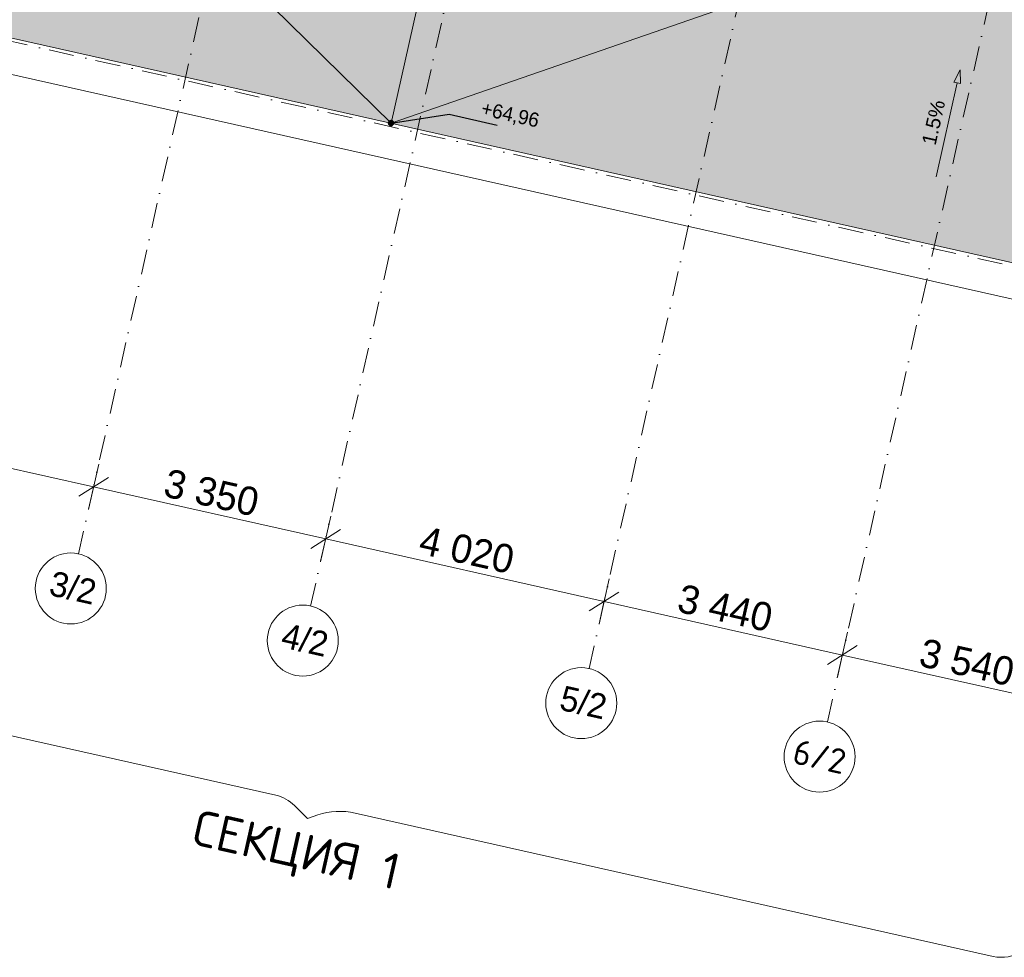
# Model space of a CAD drawing. Header units: millimetres. Extents: x -6990773 to -6682839, y 6117771 to 6220266.
# Tile 3 of 154: x -6953249 to -6939380, y 6122890 to 6136097. Entities that reach past the tile are written whole.
import ezdxf
from ezdxf.enums import TextEntityAlignment as Align

# ---------------------------------------------------------------- set-up
doc = ezdxf.new("R2010")
doc.units = ezdxf.units.MM
doc.header["$MEASUREMENT"] = 0
doc.linetypes.add('Штрихпунктирная', pattern=[670.277762, 352.777767, -176.388884, 0, -141.111112])
for name, color, linetype, lineweight in [('0_Ном._пера__1', 7, 'Continuous', 0), ('0_Ном._пера__120', 7, 'Continuous', 0), ('HELP_размеры_Ном._пера__120', 7, 'Continuous', 0), ('АР-Разуклонка кровли_Ном._пера__120', 7, 'Continuous', 0), ('АР-Разуклонка кровли_Ном._пера__41', 7, 'Continuous', 20), ('АР-Чертеж-Оси_Осевые размеры.АР_Ном._пера__1', 7, 'Continuous', 0), ('АР-Чертеж-Оси_Осевые размеры.АР_Ном._пера__120', 7, 'Continuous', 0), ('Кровля_Ном._пера__1', 7, 'Continuous', 0), ('Кровля_Ном._пера__101', 252, 'Continuous', 0), ('Кровля_Ном._пера__120', 7, 'Continuous', 0)]:
    doc.layers.add(name, color=color, linetype=linetype, lineweight=lineweight)
for name, color, linetype in [('АР-Разуклонка кровли', 7, 'Continuous'), ('АР-Чертеж-Оси_Осевые размеры.АР', 7, 'Continuous'), ('Кровля', 7, 'Continuous')]:
    doc.layers.add(name, color=color, linetype=linetype)
doc.styles.add('РЎР“Р•РќР•Р\xa0Р\x98Р\xa0_РЎРўР\x98Р›Р¬_3', font='arial.ttf')
doc.styles.add('РЎР“Р•РќР•Р\xa0Р\x98Р\xa0_РЎРўР\x98Р›Р¬_4', font='GOTHIC.TTF')
doc.styles.add('РЎР“Р•РќР•Р\xa0Р\x98Р\xa0_РЎРўР\x98Р›Р¬_5', font='isocpeur.ttf')
doc.dimstyles.new('СГЕНЕРИР_СТИЛЬ__2', dxfattribs={"dimtxt": 400, "dimasz": 332.5, "dimexe": 0.18, "dimexo": 0.0625, "dimgap": 0, "dimtad": 1, "dimdec": 0, "dimzin": 0, "dimdsep": 46, "dimtxsty": 'РЎР“Р•РќР•Р\xa0Р\x98Р\xa0_РЎРўР\x98Р›Р¬_4', "dimblk": 'ARROWHEAD_6', "dimblk1": 'ARROWHEAD_6', "dimblk2": 'ARROWHEAD_6', "dimcen": 0.09, "dimse1": 1, "dimse2": 1, "dimclrd": 7, "dimclre": 7, "dimclrt": 7, "dimazin": 0, "dimtfac": 1, "dimtdec": 4, "dimtmove": 0, "dimatfit": 3, "dimfxl": 1, "dimtolj": 1, "dimtzin": 0, "dimarcsym": 0})
doc.dimstyles.new('СГЕНЕРИР_СТИЛЬ__7', dxfattribs={"dimtxt": 0.18, "dimasz": 182.4, "dimexe": 0.18, "dimexo": 0.0625, "dimgap": 0, "dimtad": 0, "dimtih": 1, "dimtoh": 1, "dimdec": 4, "dimzin": 0, "dimdsep": 46, "dimcen": 0.09, "dimadec": 0, "dimazin": 0, "dimtfac": 1, "dimtdec": 4, "dimtmove": 0, "dimatfit": 3, "dimldrblk": 'ARROWHEAD_11', "dimfxl": 1, "dimtolj": 1, "dimtzin": 0, "dimarcsym": 0})

# ---------------------------------------------------------------- blocks, each defined once
blk = doc.blocks.new('Стена_91_1', base_point=(-6937251, 6132223))
at = {"layer": 'Кровля_Ном._пера__1', "color": 7, "linetype": 'Continuous', "lineweight": 0, "flags": 128}
for points in [[(-6937251, 6132223), (-6958297, 6136950)], [(-6958407, 6136462), (-6937361, 6131735)], [(-6937361, 6131735), (-6937251, 6132223)]]:
    blk.add_lwpolyline(points, dxfattribs=at)
blk = doc.blocks.new('Стандартный Маркер Сетки[56]_1', base_point=(-6940228, 6149223))
at = {"layer": 'АР-Чертеж-Оси_Осевые размеры.АР_Ном._пера__120', "color": 7, "linetype": 'Штрихпунктирная', "lineweight": 0}
for p, q in [((-6940447, 6148248), (-6945010, 6127933)), ((-6945010, 6127933), (-6945229, 6126958))]:
    blk.add_line(p, q, dxfattribs=at)
at = {"layer": 'АР-Чертеж-Оси_Осевые размеры.АР_Ном._пера__120', "color": 7, "linetype": 'Continuous', "lineweight": 0}
blk.add_circle((-6945339, 6126470), 500, dxfattribs=at)
at = {"layer": 'АР-Чертеж-Оси_Осевые размеры.АР_Ном._пера__120', "color": 7, "linetype": 'Штрихпунктирная', "lineweight": 0}
blk.add_point((-6945010, 6127933), dxfattribs=at)
blk.add_point((-6945010, 6127933), dxfattribs=at)
at = {"layer": 'АР-Чертеж-Оси_Осевые размеры.АР_Ном._пера__120', "color": 7, "lineweight": 0, "style": 'РЎР“Р•РќР•Р\xa0Р\x98Р\xa0_РЎРўР\x98Р›Р¬_4'}
blk.add_attdef('AC_MarkerText_1', text='', height=350, rotation=347.3417, dxfattribs=at).set_placement((-6945269, 6126651), align=Align.TOP_CENTER)
blk = doc.blocks.new('Стандартный Маркер Сетки[57]_1', base_point=(-6947419, 6150838))
at = {"layer": 'АР-Чертеж-Оси_Осевые размеры.АР_Ном._пера__120', "color": 7, "linetype": 'Штрихпунктирная', "lineweight": 0}
for p, q in [((-6947638, 6149863), (-6952201, 6129548)), ((-6952201, 6129548), (-6952420, 6128573))]:
    blk.add_line(p, q, dxfattribs=at)
at = {"layer": 'АР-Чертеж-Оси_Осевые размеры.АР_Ном._пера__120', "color": 7, "linetype": 'Continuous', "lineweight": 0}
blk.add_circle((-6952529, 6128085), 500, dxfattribs=at)
at = {"layer": 'АР-Чертеж-Оси_Осевые размеры.АР_Ном._пера__120', "color": 7, "linetype": 'Штрихпунктирная', "lineweight": 0}
blk.add_point((-6952201, 6129548), dxfattribs=at)
blk.add_point((-6952201, 6129548), dxfattribs=at)
at = {"layer": 'АР-Чертеж-Оси_Осевые размеры.АР_Ном._пера__120', "color": 7, "lineweight": 0, "style": 'РЎР“Р•РќР•Р\xa0Р\x98Р\xa0_РЎРўР\x98Р›Р¬_4'}
blk.add_attdef('AC_MarkerText_1', text='', height=350, rotation=347.3417, dxfattribs=at).set_placement((-6952459, 6128266), align=Align.TOP_CENTER)
blk = doc.blocks.new('Стандартный Маркер Сетки[59]_1', base_point=(-6944150, 6150104))
at = {"layer": 'АР-Чертеж-Оси_Осевые размеры.АР_Ном._пера__120', "color": 7, "linetype": 'Штрихпунктирная', "lineweight": 0}
for p, q in [((-6944370, 6149129), (-6948932, 6128814)), ((-6948932, 6128814), (-6949151, 6127838))]:
    blk.add_line(p, q, dxfattribs=at)
at = {"layer": 'АР-Чертеж-Оси_Осевые размеры.АР_Ном._пера__120', "color": 7, "linetype": 'Continuous', "lineweight": 0}
blk.add_circle((-6949261, 6127351), 500, dxfattribs=at)
at = {"layer": 'АР-Чертеж-Оси_Осевые размеры.АР_Ном._пера__120', "color": 7, "linetype": 'Штрихпунктирная', "lineweight": 0}
blk.add_point((-6948932, 6128814), dxfattribs=at)
blk.add_point((-6948932, 6128814), dxfattribs=at)
at = {"layer": 'АР-Чертеж-Оси_Осевые размеры.АР_Ном._пера__120', "color": 7, "lineweight": 0, "style": 'РЎР“Р•РќР•Р\xa0Р\x98Р\xa0_РЎРўР\x98Р›Р¬_4'}
blk.add_attdef('AC_MarkerText_1', text='', height=350, rotation=347.3417, dxfattribs=at).set_placement((-6949191, 6127532), align=Align.TOP_CENTER)
blk = doc.blocks.new('Стандартный Маркер Сетки[65]_1', base_point=(-6936872, 6148469))
at = {"layer": 'АР-Чертеж-Оси_Осевые размеры.АР_Ном._пера__120', "color": 7, "linetype": 'Штрихпунктирная', "lineweight": 0}
for p, q in [((-6937091, 6147494), (-6941653, 6127179)), ((-6941653, 6127179), (-6941873, 6126204))]:
    blk.add_line(p, q, dxfattribs=at)
at = {"layer": 'АР-Чертеж-Оси_Осевые размеры.АР_Ном._пера__120', "color": 7, "linetype": 'Continuous', "lineweight": 0}
blk.add_circle((-6941982, 6125716), 500, dxfattribs=at)
at = {"layer": 'АР-Чертеж-Оси_Осевые размеры.АР_Ном._пера__120', "color": 7, "linetype": 'Штрихпунктирная', "lineweight": 0}
blk.add_point((-6941653, 6127179), dxfattribs=at)
blk.add_point((-6941653, 6127179), dxfattribs=at)
at = {"layer": 'АР-Чертеж-Оси_Осевые размеры.АР_Ном._пера__120', "color": 7, "lineweight": 0, "style": 'РЎР“Р•РќР•Р\xa0Р\x98Р\xa0_РЎРўР\x98Р›Р¬_5'}
blk.add_attdef('AC_MarkerText_1', text='', height=350, rotation=347.3417, dxfattribs=at).set_placement((-6941944, 6125887), align=Align.TOP_CENTER)
blk = doc.blocks.new('Стандартный Маркер Сетки[68]_1', base_point=(-6940228, 6149223))
at = {"layer": 'АР-Чертеж-Оси_Осевые размеры.АР_Ном._пера__120', "color": 7, "linetype": 'Штрихпунктирная', "lineweight": 0}
for p, q in [((-6940447, 6148248), (-6945010, 6127933)), ((-6945010, 6127933), (-6945229, 6126958))]:
    blk.add_line(p, q, dxfattribs=at)
at = {"layer": 'АР-Чертеж-Оси_Осевые размеры.АР_Ном._пера__120', "color": 7, "linetype": 'Continuous', "lineweight": 0}
blk.add_circle((-6945339, 6126470), 500, dxfattribs=at)
at = {"layer": 'АР-Чертеж-Оси_Осевые размеры.АР_Ном._пера__120', "color": 7, "linetype": 'Штрихпунктирная', "lineweight": 0}
blk.add_point((-6945010, 6127933), dxfattribs=at)
blk.add_point((-6945010, 6127933), dxfattribs=at)
at = {"layer": 'АР-Чертеж-Оси_Осевые размеры.АР_Ном._пера__120', "color": 7, "lineweight": 0, "style": 'РЎР“Р•РќР•Р\xa0Р\x98Р\xa0_РЎРўР\x98Р›Р¬_4'}
blk.add_attdef('AC_MarkerText_1', text='', height=350, rotation=347.3417, dxfattribs=at).set_placement((-6945269, 6126651), align=Align.TOP_CENTER)
blk = doc.blocks.new('Стандартный Маркер Сетки[69]_1', base_point=(-6947419, 6150838))
at = {"layer": 'АР-Чертеж-Оси_Осевые размеры.АР_Ном._пера__120', "color": 7, "linetype": 'Штрихпунктирная', "lineweight": 0}
for p, q in [((-6947638, 6149863), (-6952201, 6129548)), ((-6952201, 6129548), (-6952420, 6128573))]:
    blk.add_line(p, q, dxfattribs=at)
at = {"layer": 'АР-Чертеж-Оси_Осевые размеры.АР_Ном._пера__120', "color": 7, "linetype": 'Continuous', "lineweight": 0}
blk.add_circle((-6952529, 6128085), 500, dxfattribs=at)
at = {"layer": 'АР-Чертеж-Оси_Осевые размеры.АР_Ном._пера__120', "color": 7, "linetype": 'Штрихпунктирная', "lineweight": 0}
blk.add_point((-6952201, 6129548), dxfattribs=at)
blk.add_point((-6952201, 6129548), dxfattribs=at)
at = {"layer": 'АР-Чертеж-Оси_Осевые размеры.АР_Ном._пера__120', "color": 7, "lineweight": 0, "style": 'РЎР“Р•РќР•Р\xa0Р\x98Р\xa0_РЎРўР\x98Р›Р¬_4'}
blk.add_attdef('AC_MarkerText_1', text='', height=350, rotation=347.3417, dxfattribs=at).set_placement((-6952459, 6128266), align=Align.TOP_CENTER)
blk = doc.blocks.new('Стандартный Маркер Сетки[71]_1', base_point=(-6944150, 6150104))
at = {"layer": 'АР-Чертеж-Оси_Осевые размеры.АР_Ном._пера__120', "color": 7, "linetype": 'Штрихпунктирная', "lineweight": 0}
for p, q in [((-6944370, 6149129), (-6948932, 6128814)), ((-6948932, 6128814), (-6949151, 6127838))]:
    blk.add_line(p, q, dxfattribs=at)
at = {"layer": 'АР-Чертеж-Оси_Осевые размеры.АР_Ном._пера__120', "color": 7, "linetype": 'Continuous', "lineweight": 0}
blk.add_circle((-6949261, 6127351), 500, dxfattribs=at)
at = {"layer": 'АР-Чертеж-Оси_Осевые размеры.АР_Ном._пера__120', "color": 7, "linetype": 'Штрихпунктирная', "lineweight": 0}
blk.add_point((-6948932, 6128814), dxfattribs=at)
blk.add_point((-6948932, 6128814), dxfattribs=at)
at = {"layer": 'АР-Чертеж-Оси_Осевые размеры.АР_Ном._пера__120', "color": 7, "lineweight": 0, "style": 'РЎР“Р•РќР•Р\xa0Р\x98Р\xa0_РЎРўР\x98Р›Р¬_4'}
blk.add_attdef('AC_MarkerText_1', text='', height=350, rotation=347.3417, dxfattribs=at).set_placement((-6949191, 6127532), align=Align.TOP_CENTER)
blk = doc.blocks.new('Стандартный Маркер Сетки[77]_1', base_point=(-6936872, 6148469))
at = {"layer": 'АР-Чертеж-Оси_Осевые размеры.АР_Ном._пера__120', "color": 7, "linetype": 'Штрихпунктирная', "lineweight": 0}
for p, q in [((-6937091, 6147494), (-6941653, 6127179)), ((-6941653, 6127179), (-6941873, 6126204))]:
    blk.add_line(p, q, dxfattribs=at)
at = {"layer": 'АР-Чертеж-Оси_Осевые размеры.АР_Ном._пера__120', "color": 7, "linetype": 'Continuous', "lineweight": 0}
blk.add_circle((-6941982, 6125716), 500, dxfattribs=at)
at = {"layer": 'АР-Чертеж-Оси_Осевые размеры.АР_Ном._пера__120', "color": 7, "linetype": 'Штрихпунктирная', "lineweight": 0}
blk.add_point((-6941653, 6127179), dxfattribs=at)
blk.add_point((-6941653, 6127179), dxfattribs=at)
at = {"layer": 'АР-Чертеж-Оси_Осевые размеры.АР_Ном._пера__120', "color": 7, "lineweight": 0, "style": 'РЎР“Р•РќР•Р\xa0Р\x98Р\xa0_РЎРўР\x98Р›Р¬_5'}
blk.add_attdef('AC_MarkerText_1', text='', height=350, rotation=347.3417, dxfattribs=at).set_placement((-6941944, 6125887), align=Align.TOP_CENTER)
blk = doc.blocks.new('Линия_8_1', base_point=(-6940341, 6133884))
at = {"layer": 'АР-Разуклонка кровли', "linetype": 'Continuous', "lineweight": 0, "true_color": 0x000000}
blk.add_hatch(color=18, dxfattribs=at).paths.add_polyline_path([(-6940003, 6135389), (-6940093, 6135218), (-6939995, 6135196)])
at = {"layer": 'АР-Разуклонка кровли_Ном._пера__120', "color": 7, "linetype": 'Continuous', "lineweight": 0}
for p, q in [((-6940003, 6135389), (-6940093, 6135218)), ((-6940003, 6135389), (-6939995, 6135196)), ((-6940341, 6133884), (-6940044, 6135207)), ((-6939995, 6135196), (-6940093, 6135218))]:
    blk.add_line(p, q, dxfattribs=at)
blk = doc.blocks.new('*D436', base_point=(-6338927, 6562678))
at = {"layer": 'АР-Чертеж-Оси_Осевые размеры.АР_Ном._пера__1', "color": 7, "linetype": 'Continuous', "lineweight": 0, "transparency": 16777216}
for p, q in [((-6941661, 6127148), (-6945017, 6127902)), ((-6941589, 6127468), (-6941733, 6126828)), ((-6941870, 6127015), (-6941452, 6127280)), ((-6938206, 6126372), (-6941661, 6127148)), ((-6938135, 6126692), (-6938278, 6126052)), ((-6938416, 6126240), (-6937997, 6126504)), ((-6937950, 6126315), (-6938206, 6126372))]:
    blk.add_line(p, q, dxfattribs=at)
at = {"layer": 'АР-Чертеж-Оси_Осевые размеры.АР_Ном._пера__1', "color": 7, "lineweight": 0, "transparency": 16777216, "insert": (-6940604, 6126993), "char_height": 400, "attachment_point": 7, "rotation": 347.3417, "style": 'РЎР“Р•РќР•Р\xa0Р\x98Р\xa0_РЎРўР\x98Р›Р¬_4'}
blk.add_mtext('\\A1;{\\pql;\\fCentury Gothic|b0|i0|c204|p0;\\W1.000000;3\xa0540}', dxfattribs=at)
blk = doc.blocks.new('ARROWHEAD_6')
at = {"color": 0, "linetype": 'Continuous', "lineweight": 0}
for p, q in [((-0.5, -0.5), (0.5, 0.5)), ((0, 0), (-1, 0))]:
    blk.add_line(p, q, dxfattribs=at)
blk = doc.blocks.new('*D437', base_point=(-6338927, 6562678))
at = {"layer": 'АР-Чертеж-Оси_Осевые размеры.АР_Ном._пера__1', "color": 7, "linetype": 'Continuous', "lineweight": 0, "transparency": 16777216}
for p, q in [((-6945017, 6127902), (-6948939, 6128783)), ((-6944945, 6128222), (-6945089, 6127581)), ((-6945226, 6127769), (-6944808, 6128034)), ((-6941661, 6127148), (-6945017, 6127902)), ((-6941870, 6127015), (-6941452, 6127280))]:
    blk.add_line(p, q, dxfattribs=at)
at = {"layer": 'АР-Чертеж-Оси_Осевые размеры.АР_Ном._пера__1', "color": 7, "lineweight": 0, "transparency": 16777216, "insert": (-6944009, 6127757), "char_height": 400, "attachment_point": 7, "rotation": 347.3417, "style": 'РЎР“Р•РќР•Р\xa0Р\x98Р\xa0_РЎРўР\x98Р›Р¬_4'}
blk.add_mtext('\\A1;{\\pql;\\fCentury Gothic|b0|i0|c204|p0;\\W1.000000;3\xa0440}', dxfattribs=at)
blk = doc.blocks.new('*D438', base_point=(-6338927, 6562678))
at = {"layer": 'АР-Чертеж-Оси_Осевые размеры.АР_Ном._пера__1', "color": 7, "linetype": 'Continuous', "lineweight": 0, "transparency": 16777216}
for p, q in [((-6948939, 6128783), (-6952208, 6129517)), ((-6948867, 6129103), (-6949011, 6128462)), ((-6949148, 6128650), (-6948730, 6128915)), ((-6945017, 6127902), (-6948939, 6128783)), ((-6945226, 6127769), (-6944808, 6128034))]:
    blk.add_line(p, q, dxfattribs=at)
at = {"layer": 'АР-Чертеж-Оси_Осевые размеры.АР_Ном._пера__1', "color": 7, "lineweight": 0, "transparency": 16777216, "insert": (-6947648, 6128575), "char_height": 400, "attachment_point": 7, "rotation": 347.3417, "style": 'РЎР“Р•РќР•Р\xa0Р\x98Р\xa0_РЎРўР\x98Р›Р¬_4'}
blk.add_mtext('\\A1;{\\pql;\\fCentury Gothic|b0|i0|c204|p0;\\W1.000000;4\xa0020}', dxfattribs=at)
blk = doc.blocks.new('*D439', base_point=(-6338927, 6562678))
at = {"layer": 'АР-Чертеж-Оси_Осевые размеры.АР_Ном._пера__1', "color": 7, "linetype": 'Continuous', "lineweight": 0, "transparency": 16777216}
for p, q in [((-6952417, 6129384), (-6951999, 6129649)), ((-6948939, 6128783), (-6952208, 6129517)), ((-6948867, 6129103), (-6949011, 6128462)), ((-6949148, 6128650), (-6948730, 6128915)), ((-6945017, 6127902), (-6948939, 6128783))]:
    blk.add_line(p, q, dxfattribs=at)
at = {"layer": 'АР-Чертеж-Оси_Осевые размеры.АР_Ном._пера__1', "color": 7, "lineweight": 0, "transparency": 16777216, "insert": (-6951244, 6129382), "char_height": 400, "attachment_point": 7, "rotation": 347.3417, "style": 'РЎР“Р•РќР•Р\xa0Р\x98Р\xa0_РЎРўР\x98Р›Р¬_4'}
blk.add_mtext('\\A1;{\\pql;\\fCentury Gothic|b0|i0|c204|p0;\\W1.000000;3\xa0350}', dxfattribs=at)
blk = doc.blocks.new('*D440', base_point=(-6338927, 6562678))
at = {"layer": 'АР-Чертеж-Оси_Осевые размеры.АР_Ном._пера__1', "color": 7, "linetype": 'Continuous', "lineweight": 0, "transparency": 16777216}
for p, q in [((-6956286, 6130433), (-6959838, 6131230)), ((-6956214, 6130753), (-6956358, 6130113)), ((-6956495, 6130300), (-6956077, 6130565)), ((-6952208, 6129517), (-6956286, 6130433)), ((-6952136, 6129837), (-6952280, 6129197)), ((-6952417, 6129384), (-6951999, 6129649)), ((-6948939, 6128783), (-6952208, 6129517))]:
    blk.add_line(p, q, dxfattribs=at)
at = {"layer": 'АР-Чертеж-Оси_Осевые размеры.АР_Ном._пера__1', "color": 7, "lineweight": 0, "transparency": 16777216, "insert": (-6954917, 6130207), "char_height": 400, "attachment_point": 7, "rotation": 347.3417, "style": 'РЎР“Р•РќР•Р\xa0Р\x98Р\xa0_РЎРўР\x98Р›Р¬_4'}
blk.add_mtext('\\A1;{\\pql;\\fCentury Gothic|b0|i0|c204|p0;\\W1.000000;4\xa0180}', dxfattribs=at)
blk = doc.blocks.new('ARROWHEAD_11')
at = {"color": 0, "linetype": 'Continuous', "lineweight": 0}
blk.add_line((0, 0), (-1, 0), dxfattribs=at)
at = {"color": 0, "linetype": 'Continuous', "lineweight": 0, "const_width": 0.25, "flags": 128}
blk.add_lwpolyline([(-0.125, 0, 1), (0.125, 0, 1)], format="xyb", close=True, dxfattribs=at)
blk = doc.blocks.new('Стандартный Маркер Сетки[87]_1', base_point=(-6989785, 6143970))
at = {"layer": 'АР-Чертеж-Оси_Осевые размеры.АР_Ном._пера__120', "color": 7, "linetype": 'Штрихпунктирная', "lineweight": 0}
blk.add_line((-6988809, 6143751), (-6909868, 6126021), dxfattribs=at)
at = {"layer": 'АР-Чертеж-Оси_Осевые размеры.АР_Ном._пера__120', "color": 7, "lineweight": 0, "style": 'РЎР“Р•РќР•Р\xa0Р\x98Р\xa0_РЎРўР\x98Р›Р¬_4'}
for tag, p in [('AC_MarkerText_1_0', (-6990203, 6144261)), ('AC_MarkerText_1_1', (-6908334, 6125874))]:
    blk.add_attdef(tag, text='', height=350, rotation=347.3417, dxfattribs=at).set_placement(p, align=Align.TOP_CENTER)
blk = doc.blocks.new('Стандартный Маркер Сетки[92]_1', base_point=(-6989785, 6143970))
at = {"layer": 'АР-Чертеж-Оси_Осевые размеры.АР_Ном._пера__120', "color": 7, "linetype": 'Штрихпунктирная', "lineweight": 0}
blk.add_line((-6988809, 6143751), (-6909868, 6126021), dxfattribs=at)
at = {"layer": 'АР-Чертеж-Оси_Осевые размеры.АР_Ном._пера__120', "color": 7, "lineweight": 0, "style": 'РЎР“Р•РќР•Р\xa0Р\x98Р\xa0_РЎРўР\x98Р›Р¬_4'}
for tag, p in [('AC_MarkerText_1_0', (-6990203, 6144261)), ('AC_MarkerText_1_1', (-6908334, 6125874))]:
    blk.add_attdef(tag, text='', height=350, rotation=347.3417, dxfattribs=at).set_placement(p, align=Align.TOP_CENTER)
blk = doc.blocks.new('Стандартный Маркер Сетки[96]_1', base_point=(-6989785, 6143970))
at = {"layer": 'АР-Чертеж-Оси_Осевые размеры.АР_Ном._пера__120', "color": 7, "linetype": 'Штрихпунктирная', "lineweight": 0}
blk.add_line((-6988809, 6143751), (-6909868, 6126021), dxfattribs=at)
at = {"layer": 'АР-Чертеж-Оси_Осевые размеры.АР_Ном._пера__120', "color": 7, "lineweight": 0, "style": 'РЎР“Р•РќР•Р\xa0Р\x98Р\xa0_РЎРўР\x98Р›Р¬_4'}
for tag, p in [('AC_MarkerText_1_0', (-6990203, 6144261)), ('AC_MarkerText_1_1', (-6908334, 6125874))]:
    blk.add_attdef(tag, text='', height=350, rotation=347.3417, dxfattribs=at).set_placement(p, align=Align.TOP_CENTER)
blk = doc.blocks.new('Стандартный Маркер Сетки[102]_1', base_point=(-6989785, 6143970))
at = {"layer": 'АР-Чертеж-Оси_Осевые размеры.АР_Ном._пера__120', "color": 7, "linetype": 'Штрихпунктирная', "lineweight": 0}
blk.add_line((-6988809, 6143751), (-6909868, 6126021), dxfattribs=at)
at = {"layer": 'АР-Чертеж-Оси_Осевые размеры.АР_Ном._пера__120', "color": 7, "lineweight": 0, "style": 'РЎР“Р•РќР•Р\xa0Р\x98Р\xa0_РЎРўР\x98Р›Р¬_4'}
for tag, p in [('AC_MarkerText_1_0', (-6990203, 6144261)), ('AC_MarkerText_1_1', (-6908334, 6125874))]:
    blk.add_attdef(tag, text='', height=350, rotation=347.3417, dxfattribs=at).set_placement(p, align=Align.TOP_CENTER)

msp = doc.modelspace()

# ---------------------------------------------------------------- hatches: boundary and pattern name
at = {"layer": 'Кровля_Ном._пера__101', "linetype": 'Continuous', "lineweight": 0}
h = msp.add_hatch(dxfattribs=at)
h.set_pattern_fill('ПЕСОК_0001', color=252, style=0, pattern_type=2)
h.set_pattern_definition([(32.3417, (-6952891.77, 6138227.56), (-120.9696, 191.0468), [0, -150.75, 0, -226.125]), (97.3417, (-6952401.49, 6138117.45), (224.2711, 28.8958), [0, -110.55, 0, -190.95])])
h.paths.add_polyline_path([(-6958297.1, 6136949.8), (-6937251.1, 6132222.9), (-6934085.7, 6146316.9), (-6936671.4, 6146897.7), (-6936905.8, 6145853.7), (-6940350.5, 6146627.4), (-6940458, 6146149), (-6940744.7, 6144872.5), (-6941092.3, 6143324.6), (-6940828, 6143265.3), (-6941771.4, 6139064.9), (-6951075.3, 6141154.5), (-6949771.5, 6146959.5), (-6949249, 6146842.1), (-6948975, 6148061.9), (-6949384.7, 6148153.9), (-6949231.4, 6148836.7), (-6948890.5, 6150354.6), (-6952413.2, 6151145.8), (-6952233.6, 6151945.7), (-6954799.7, 6152522)])

# ---------------------------------------------------------------- linework, layer by layer
at = {"layer": '0_Ном._пера__120', "color": 7, "linetype": 'Continuous', "lineweight": 0}
for points in [[(-6960466.9, 6128155.1, 0.4142136), (-6960059.8, 6127512.2), (-6949639.2, 6125171.8, -0.1418046), (-6949377.1, 6125027.7), (-6949195.4, 6124846.4)], [(-6949195.4, 6124846.4), (-6949049.6, 6124895.1, -0.1365629), (-6948525.1, 6124921.6), (-6939537, 6122902.9, 0.4142136), (-6938894.2, 6123310)]]:
    msp.add_lwpolyline(points, format="xyb", dxfattribs=at)
at = {"layer": 'АР-Разуклонка кровли_Ном._пера__120', "color": 7, "linetype": 'Continuous', "lineweight": 0}
for points in [[(-6954448.1, 6140943.7), (-6948018.4, 6134641.5)], [(-6946772.5, 6140188.4), (-6947821.1, 6135519.7), (-6948018.4, 6134641.5)], [(-6939507, 6137588), (-6948018.4, 6134641.5)]]:
    msp.add_lwpolyline(points, dxfattribs=at)
at = {"layer": 'Кровля_Ном._пера__120', "color": 7, "linetype": 'Continuous', "lineweight": 0, "flags": 128}
msp.add_lwpolyline([(-6958297.1, 6136949.8), (-6937251.1, 6132222.9), (-6934085.7, 6146316.9), (-6936671.4, 6146897.7), (-6936905.8, 6145853.7), (-6940350.5, 6146627.4), (-6940458, 6146149), (-6940744.7, 6144872.5), (-6941092.3, 6143324.6), (-6940828, 6143265.3), (-6941771.4, 6139064.9), (-6951075.3, 6141154.5), (-6949771.5, 6146959.5), (-6949249, 6146842.1), (-6948975, 6148061.9), (-6949384.7, 6148153.9), (-6949231.4, 6148836.7), (-6948890.5, 6150354.6), (-6952413.2, 6151145.8), (-6952233.6, 6151945.7), (-6954799.7, 6152522)], close=True, dxfattribs=at)

# ---------------------------------------------------------------- block references
at = {"layer": 'АР-Разуклонка кровли', "color": 7, "linetype": 'Continuous', "lineweight": 0}
msp.add_blockref('Линия_8_1', (-6940341.2, 6133884.3), dxfattribs=at)
at = {"layer": 'АР-Чертеж-Оси_Осевые размеры.АР', "color": 8, "linetype": 'Continuous', "lineweight": 15}
for name, p, values in [('Стандартный Маркер Сетки[57]_1', (-6947419.1, 6150838.4), {'AC_MarkerText_1': '3/2'}), ('Стандартный Маркер Сетки[69]_1', (-6947419.1, 6150838.4), {'AC_MarkerText_1': '3/2'}), ('Стандартный Маркер Сетки[59]_1', (-6944150.5, 6150104.3), {'AC_MarkerText_1': '4/2'}), ('Стандартный Маркер Сетки[71]_1', (-6944150.5, 6150104.3), {'AC_MarkerText_1': '4/2'}), ('Стандартный Маркер Сетки[56]_1', (-6940228.2, 6149223.3), {'AC_MarkerText_1': '5/2'}), ('Стандартный Маркер Сетки[68]_1', (-6940228.2, 6149223.3), {'AC_MarkerText_1': '5/2'}), ('Стандартный Маркер Сетки[65]_1', (-6936871.7, 6148469.5), {'AC_MarkerText_1': '6/2'}), ('Стандартный Маркер Сетки[77]_1', (-6936871.7, 6148469.5), {'AC_MarkerText_1': '6/2'})]:
    msp.add_blockref(name, p, dxfattribs=at).add_auto_attribs(values)
for name in ['Стандартный Маркер Сетки[87]_1', 'Стандартный Маркер Сетки[92]_1', 'Стандартный Маркер Сетки[96]_1', 'Стандартный Маркер Сетки[102]_1']:
    msp.add_blockref(name, (-6989784.7, 6143970.3), dxfattribs=at)
at = {"layer": 'Кровля', "color": 7, "lineweight": 0}
msp.add_blockref('Стена_91_1', (-6937251.1, 6132223), dxfattribs=at)

# ---------------------------------------------------------------- texts
at = {"layer": '0_Ном._пера__1', "color": 7, "linetype": 'Continuous', "lineweight": 0, "insert": (-6949431.5, 6124031), "char_height": 500, "attachment_point": 8, "rotation": 347.34172, "style": 'РЎР“Р•РќР•Р\xa0Р\x98Р\xa0_РЎРўР\x98Р›Р¬_5'}
msp.add_mtext('\\A1;{\\pqc;\\fISOCPEUR|b0|i0|c204|p0;\\W1.000000;СЕКЦИЯ \\fISOCPEUR|b0|i0|c204|p0;\\W1.000000;1}', dxfattribs=at)
at = {"layer": 'HELP_размеры_Ном._пера__120', "color": 7, "linetype": 'Continuous', "lineweight": 0, "insert": (-6945965.6, 6134541.2), "char_height": 200, "attachment_point": 9, "rotation": 347.34172, "style": 'РЎР“Р•РќР•Р\xa0Р\x98Р\xa0_РЎРўР\x98Р›Р¬_4'}
msp.add_mtext('\\A1;{\\pqr;\\fCentury Gothic|b0|i0|c204|p0;\\W1.000000;+64,96}', dxfattribs=at)
at = {"layer": 'АР-Разуклонка кровли_Ном._пера__41', "color": 7, "linetype": 'Continuous', "lineweight": 20, "insert": (-6940376.5, 6134649.7), "char_height": 200, "attachment_point": 5, "rotation": 77.34169, "style": 'РЎР“Р•РќР•Р\xa0Р\x98Р\xa0_РЎРўР\x98Р›Р¬_3'}
msp.add_mtext('\\A1;{\\pqc;\\fArial|b0|i0|c204|p0;\\W1.000000;1.5%}', dxfattribs=at)

# ---------------------------------------------------------------- dimensions: what is measured, and where the dimension line sits
at = {"layer": 'АР-Чертеж-Оси_Осевые размеры.АР', "color": 7, "linetype": 'Continuous', "lineweight": 0}
for base, p1, p2, picture, middle in [((-6956286.2, 6130432.7), (-6952529.4, 6128084.7), (-6956279.1, 6130464.3), '*D440', (-6954203.9, 6130252)), ((-6952207.8, 6129516.7), (-6948803.7, 6129385.8), (-6952529.4, 6128084.7), '*D439', (-6950530.4, 6129427)), ((-6948939.2, 6128782.6), (-6944896.6, 6128435.9), (-6948803.7, 6129385.8), '*D438', (-6946934.8, 6128619.4)), ((-6945016.6, 6127901.6), (-6941463.2, 6128026.7), (-6944896.6, 6128435.9), '*D437', (-6943295.6, 6127802)), ((-6941660.6, 6127147.9), (-6937864.6, 6127894), (-6941463.2, 6128026.7), '*D436', (-6939890.5, 6127037.3))]:
    dim = msp.add_linear_dim(base=base, p1=p1, p2=p2, angle=167.34172, dimstyle='СГЕНЕРИР_СТИЛЬ__2', dxfattribs=at)
    dim.commit()
    dim.dimension.update_dxf_attribs({"geometry": picture, "text_midpoint": middle, "dimtype": 160, "text_rotation": 347.34172})

# ---------------------------------------------------------------- leaders
at = {"layer": 'HELP_размеры_Ном._пера__120', "color": 7, "linetype": 'Continuous', "lineweight": 0, "annotation_type": 0, "has_hookline": 1, "hookline_direction": 0, "text_width": 835.2, "horizontal_direction": (0.975694, -0.219136, 0)}
msp.add_leader([(-6948018.4, 6134641.5), (-6947201.2, 6134764.7), (-6946521.2, 6134612)], dimstyle='СГЕНЕРИР_СТИЛЬ__7', dxfattribs=at)

doc.saveas('drawing.dxf')
